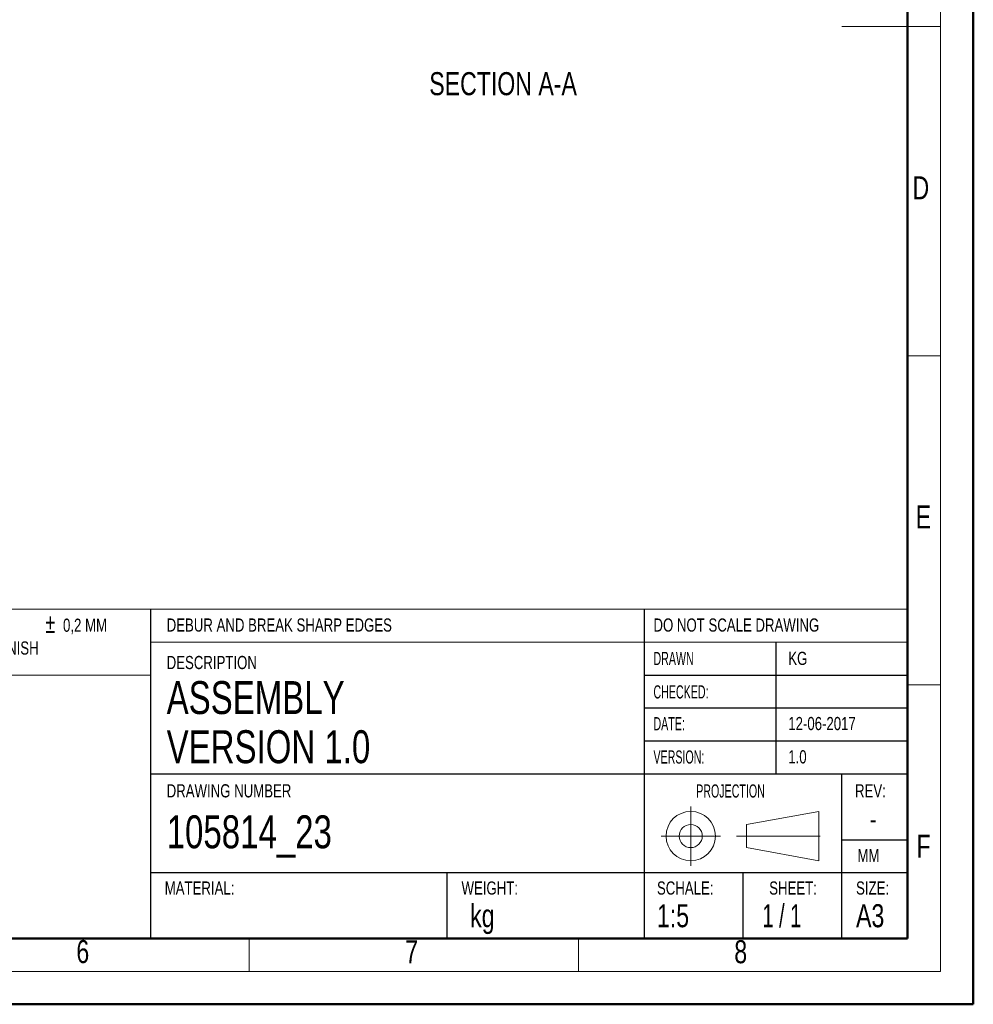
# Model space of a CAD drawing. Header units: millimetres. Extents: x 0 to 420, y 0 to 297.
# Tile 136 of 145: x 275 to 420, y 0 to 150. Entities that reach past the tile are written whole.
import ezdxf

# ---------------------------------------------------------------- set-up
doc = ezdxf.new("R2010")
doc.units = ezdxf.units.MM
doc.linetypes.add('CENTERX2', pattern=[20.32, 12.7, -2.54, 2.54, -2.54])
doc.styles.add('SLDTEXTSTYLE0', font='TXT', dxfattribs={"width": 0.75})
doc.styles.add('SLDTEXTSTYLE1', font='TXT', dxfattribs={"width": 0.605})
doc.styles.add('SLDTEXTSTYLE2', font='TXT', dxfattribs={"width": 0.65})
doc.styles.add('SLDTEXTSTYLE3', font='TXT', dxfattribs={"width": 0.7})

# ---------------------------------------------------------------- blocks, each defined once
blk = doc.blocks.new('SW_NOTE_0')
at = {"color": 0, "linetype": 'Continuous', "lineweight": 0, "attachment_point": 1}
for s, insert, char_height, style in [('±', (56.73, 3.3), 2.91, 'SLDTEXTSTYLE3'), ('UNLESS OTHERWISE SPECIFIED: TOLERANCES:', (0, 2.58), 2, 'SLDTEXTSTYLE0'), ('0,2 MM', (59.42, 2.58), 2, 'SLDTEXTSTYLE0'), ('SURFACE FINISH', (39, -0.88), 2, 'SLDTEXTSTYLE0')]:
    blk.add_mtext(s, dxfattribs=dict(at, insert=insert, char_height=char_height, style=style))

msp = doc.modelspace()

# ---------------------------------------------------------------- linework, layer by layer
at = {"color": 7, "linetype": 'Continuous', "lineweight": 50}
for p, q in [((420.0788, 0.2148), (420.0788, 297.2148)), ((410.0788, 287.2148), (410.0788, 10.2148)), ((20.0788, 10.2148), (410.0788, 10.2148)), ((0.0788, 0.2148), (420.0788, 0.2148))]:
    msp.add_line(p, q, dxfattribs=at)
at = {"color": 7, "linetype": 'Continuous', "lineweight": 18}
for p, q in [((415.0788, 292.2148), (415.0788, 5.2148)), ((415.0788, 148.7148), (400.0788, 148.7148)), ((410.0788, 98.7148), (415.0788, 98.7148)), ((295.0788, 60.2148), (220.0788, 60.2148)), ((295.0788, 60.2148), (370.0788, 60.2148)), ((410.0788, 60.2148), (370.0788, 60.2148)), ((370.0788, 55.2148), (295.0788, 55.2148)), ((410.0788, 55.2148), (370.0788, 55.2148)), ((295.0788, 50.2148), (220.0788, 50.2148)), ((415.0788, 48.7148), (410.0788, 48.7148)), ((396.6105, 29.5083), (385.6105, 27.5083)), ((396.6105, 22.0083), (396.6105, 29.5083)), ((385.6105, 27.5083), (385.6105, 24.0083)), ((385.6105, 24.0083), (396.6105, 22.0083)), ((310.0788, 10.2148), (310.0788, 5.2148)), ((360.0788, 10.2148), (360.0788, 5.2148)), ((15.0788, 5.2148), (415.0788, 5.2148))]:
    msp.add_line(p, q, dxfattribs=at)
at = {"color": 7, "linetype": 'Continuous', "lineweight": 25}
for p, q in [((295.0788, 60.2148), (295.0788, 10.2148)), ((370.0788, 60.2148), (370.0788, 10.2148)), ((390.0788, 55.2148), (390.0788, 35.2148)), ((370.0788, 50.2148), (410.0788, 50.2148)), ((370.0788, 45.2148), (410.0788, 45.2148)), ((370.0788, 40.2148), (410.0788, 40.2148)), ((295.0788, 35.2148), (410.0788, 35.2148)), ((400.0788, 20.2148), (400.0788, 35.2148)), ((400.0788, 25.2148), (410.0788, 25.2148)), ((295.0788, 20.2148), (410.0788, 20.2148)), ((340.0788, 20.2148), (340.0788, 10.2148)), ((385.0788, 20.2148), (385.0788, 10.2148)), ((400.0788, 10.2148), (400.0788, 20.2148))]:
    msp.add_line(p, q, dxfattribs=at)
at = {"color": 7, "linetype": 'CENTERX2', "lineweight": 18}
for p, q in [((377.1541, 30.2583), (377.1541, 21.2583)), ((372.6541, 25.7583), (381.6541, 25.7583)), ((384.1105, 25.7583), (398.1105, 25.7583))]:
    msp.add_line(p, q, dxfattribs=at)
at = {"color": 7, "linetype": 'Continuous', "lineweight": 18}
for radius in [3.75, 1.75]:
    msp.add_circle((377.1541, 25.7583), radius, dxfattribs=at)

# ---------------------------------------------------------------- block references
at = {"color": 7, "linetype": 'Continuous', "lineweight": 0}
msp.add_blockref('SW_NOTE_0', (222.3663, 56.2025), dxfattribs=at)

# ---------------------------------------------------------------- texts
for s, insert, char_height, attachment_point, style in [('SECTION A-A', (348.6413, 141.7686), 3.5, 2, 'SLDTEXTSTYLE0'), ('D', (410.8374, 125.9531), 3.5, 1, 'SLDTEXTSTYLE0'), ('E', (411.3222, 75.9717), 3.5, 1, 'SLDTEXTSTYLE0'), ('DEBUR AND BREAK SHARP EDGES', (297.533, 58.8112), 2, 1, 'SLDTEXTSTYLE0'), ('DO NOT SCALE DRAWING', (371.4859, 58.8112), 2, 1, 'SLDTEXTSTYLE0'), ('DESCRIPTION', (297.533, 53.118), 2, 1, 'SLDTEXTSTYLE0'), ('DRAWN', (371.4859, 53.7269), 2, 1, 'SLDTEXTSTYLE1'), ('KG', (391.9673, 53.7491), 2, 1, 'SLDTEXTSTYLE0'), ('ASSEMBLY', (297.533, 49.2924), 5, 1, 'SLDTEXTSTYLE0'), ('CHECKED:', (371.4859, 48.6549), 2, 1, 'SLDTEXTSTYLE1'), ('DATE:', (371.4859, 43.8279), 2, 1, 'SLDTEXTSTYLE1'), ('12-06-2017', (391.9673, 43.8502), 2, 1, 'SLDTEXTSTYLE0'), ('VERSION 1.0', (297.533, 41.8321), 5, 1, 'SLDTEXTSTYLE0'), ('VERSION:', (371.4859, 38.776), 2, 1, 'SLDTEXTSTYLE1'), ('1.0', (391.9673, 38.7983), 2, 1, 'SLDTEXTSTYLE0'), ('DRAWING NUMBER', (297.533, 33.6344), 2, 1, 'SLDTEXTSTYLE0'), ('PROJECTION', (377.9788, 33.6122), 2, 1, 'SLDTEXTSTYLE1'), ('REV:', (402.1086, 33.6344), 2, 1, 'SLDTEXTSTYLE0'), ('105814_23', (297.533, 28.9108), 5, 1, 'SLDTEXTSTYLE0'), ('-', (404.8639, 29.839), 3, 2, 'SLDTEXTSTYLE0'), ('F', (411.4457, 25.9672), 3.5, 1, 'SLDTEXTSTYLE0'), ('MM', (402.4755, 23.8082), 2, 1, 'SLDTEXTSTYLE0'), ('MATERIAL:', (297.2364, 18.8717), 2, 1, 'SLDTEXTSTYLE0'), ('WEIGHT:', (342.3281, 18.8717), 2, 1, 'SLDTEXTSTYLE0'), ('SCHALE:', (372.019, 18.8717), 2, 1, 'SLDTEXTSTYLE0'), ('SHEET:', (389.0704, 18.8717), 2, 1, 'SLDTEXTSTYLE0'), ('SIZE:', (402.2632, 18.8717), 2, 1, 'SLDTEXTSTYLE0'), ('kg', (343.6406, 15.4185), 3.5, 1, 'SLDTEXTSTYLE0'), ('1:5', (372.019, 15.4185), 3.5, 1, 'SLDTEXTSTYLE0'), ('1 / 1', (388.0324, 15.4185), 3.5, 1, 'SLDTEXTSTYLE2'), ('A3', (402.2632, 15.4185), 3.5, 1, 'SLDTEXTSTYLE0'), ('6', (283.814, 9.9775), 3.5, 1, 'SLDTEXTSTYLE0'), ('7', (333.7687, 9.9526), 3.5, 1, 'SLDTEXTSTYLE0'), ('8', (383.7687, 9.9526), 3.5, 1, 'SLDTEXTSTYLE0')]:
    msp.add_mtext(s, dxfattribs=dict(at, insert=insert, char_height=char_height, attachment_point=attachment_point, style=style))

doc.saveas('drawing.dxf')
